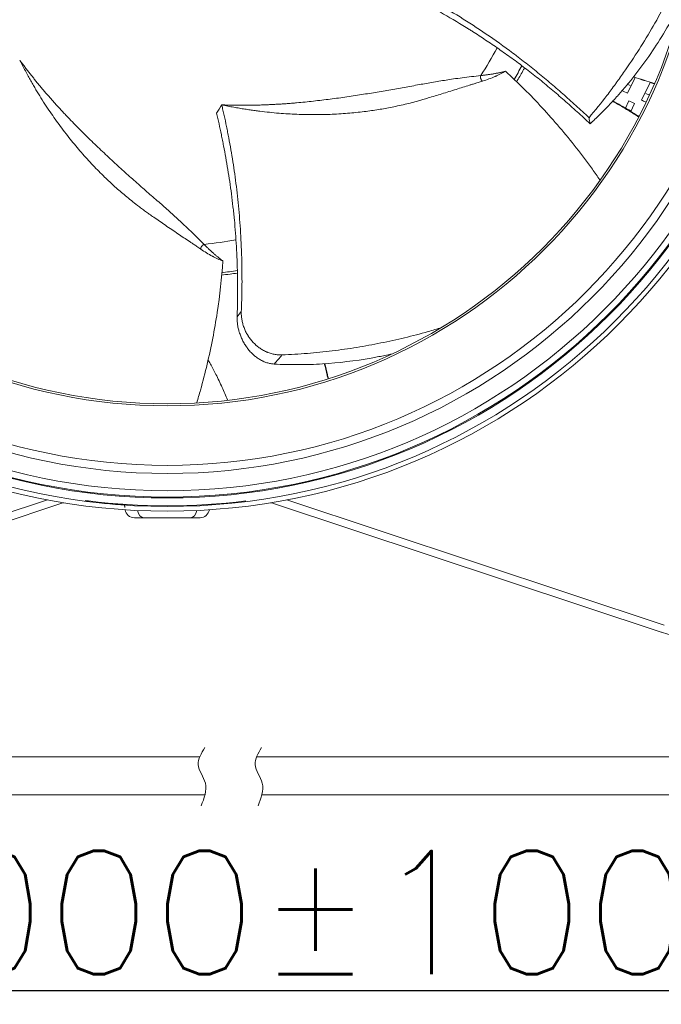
# Model space of a CAD drawing. Header units: inches. Extents: x 3114 to 4554, y 3227 to 4155.
# Tile 8 of 47: x 3535 to 3636, y 3598 to 3754. Entities that reach past the tile are written whole.
import ezdxf

# ---------------------------------------------------------------- set-up
doc = ezdxf.new("R2010")
doc.units = ezdxf.units.IN
doc.header["$MEASUREMENT"] = 0
doc.layers.add('1', color=3, linetype='Continuous', lineweight=15)
doc.layers.add('4标注线层', color=7, linetype='Continuous', lineweight=0)
for name, color, linetype, true_color in [('120', 7, 'Continuous', 0xffffff), ('150', 7, 'Continuous', 0xffffff), ('200', 7, 'Continuous', 0xffffff)]:
    doc.layers.add(name, color=color, linetype=linetype, true_color=true_color)
doc.styles.add('标题栏英文', font='romans.shx')
doc.dimstyles.new('200', dxfattribs={"dimscale": 1.3, "dimtxt": 15, "dimasz": 10, "dimexe": 1, "dimexo": 1, "dimgap": 2, "dimtad": 1, "dimdec": 0, "dimdsep": 46, "dimtxsty": '标题栏英文', "dimcen": 0, "dimclrd": 251, "dimclre": 251, "dimclrt": 251, "dimadec": 0, "dimazin": 0, "dimtp": 0.002, "dimtm": 0.002, "dimtfac": 1, "dimtdec": 0, "dimtmove": 0, "dimatfit": 3, "dimfxl": 1.25, "dimtzin": 0, "dimlwd": -1, "dimlwe": -1, "dimarcsym": 0})

# ---------------------------------------------------------------- blocks, each defined once
blk = doc.blocks.new('*D354')
at = {"layer": '4标注线层', "color": 251, "transparency": 16777216}
for p, q in [((3556.87, 3878.55), (3398.45, 3878.55)), ((3399.75, 3865.55), (3399.75, 3669.8)), ((3445.87, 3656.8), (3398.45, 3656.8))]:
    blk.add_line(p, q, dxfattribs=at)
at = {"layer": '4标注线层', "color": 251, "linetype": 'Continuous', "transparency": 16777216}
for points in [[(3397.58, 3865.55), (3401.91, 3865.55), (3399.75, 3878.55)], [(3397.58, 3669.8), (3401.91, 3669.8), (3399.75, 3656.8)]]:
    blk.add_solid(points, dxfattribs=at)
at = {"layer": 'Defpoints', "color": 0, "linetype": 'Continuous', "transparency": 16777216}
for p in [(3558.17, 3878.55), (3399.75, 3656.8), (3447.17, 3656.8)]:
    blk.add_point(p, dxfattribs=at)
at = {"layer": '4标注线层', "color": 251, "linetype": 'Continuous', "transparency": 16777216, "insert": (3387.4, 3773.56), "char_height": 19.5, "attachment_point": 5, "rotation": 90, "style": '标题栏英文'}
blk.add_mtext('222', dxfattribs=at)
blk = doc.blocks.new('*D355')
at = {"color": 251, "transparency": 16777216}
for p, q in [((3447.17, 3659.3), (3447.17, 3897.68)), ((3693.51, 3760.37), (3693.51, 3897.68)), ((3460.17, 3896.38), (3680.51, 3896.38))]:
    blk.add_line(p, q, dxfattribs=at)
for points in [[(3460.17, 3898.54), (3460.17, 3894.21), (3447.17, 3896.38)], [(3680.51, 3898.54), (3680.51, 3894.21), (3693.51, 3896.38)]]:
    blk.add_solid(points, dxfattribs=at)
at = {"layer": 'Defpoints', "color": 0, "transparency": 16777216}
for p in [(3693.51, 3896.38), (3693.51, 3759.07), (3447.17, 3658)]:
    blk.add_point(p, dxfattribs=at)
at = {"color": 251, "lineweight": 18, "transparency": 16777216, "insert": (3591.44, 3908.73), "char_height": 19.5, "attachment_point": 5, "style": '标题栏英文'}
blk.add_mtext('246', dxfattribs=at)
blk = doc.blocks.new('*D364')
at = {"color": 251, "transparency": 16777216}
for p, q in [((3714.87, 3641.26), (3714.87, 3599.28)), ((3470.9, 3627.94), (3470.9, 3599.28)), ((3483.9, 3600.58), (3701.87, 3600.58))]:
    blk.add_line(p, q, dxfattribs=at)
for points in [[(3483.9, 3602.75), (3483.9, 3598.41), (3470.9, 3600.58)], [(3701.87, 3602.75), (3701.87, 3598.41), (3714.87, 3600.58)]]:
    blk.add_solid(points, dxfattribs=at)
at = {"layer": 'Defpoints', "color": 0, "transparency": 16777216}
for p in [(3714.87, 3642.56), (3470.9, 3629.24), (3714.87, 3600.58)]:
    blk.add_point(p, dxfattribs=at)
at = {"color": 251, "lineweight": 18, "transparency": 16777216, "insert": (3573.27, 3612.93), "char_height": 19.5, "attachment_point": 5, "style": '标题栏英文'}
blk.add_mtext('1000%%P100', dxfattribs=at)

msp = doc.modelspace()

# ---------------------------------------------------------------- linework, layer by layer
at = {"lineweight": 18}
for p, q in [((3563.31, 3637.56), (3470.9, 3637.56)), ((3703.87, 3637.56), (3572.31, 3637.56)), ((3564.14, 3631.56), (3470.9, 3631.56)), ((3703.87, 3631.56), (3573.14, 3631.56))]:
    msp.add_line(p, q, dxfattribs=at)
for points in [[(3564.11, 3639.03), (3563.08, 3636.35), (3564.21, 3633.41), (3563.55, 3629.83)], [(3573.11, 3639.03), (3572.08, 3636.35), (3573.21, 3633.41), (3572.55, 3629.83)]]:
    msp.add_spline(points, degree=3, dxfattribs=at)
at = {"layer": '1', "color": 7, "linetype": 'Continuous', "lineweight": 0}
for p, q in [((3631.02, 3742.6), (3632.22, 3745.08)), ((3633.09, 3744.82), (3632.09, 3745.14)), ((3634.62, 3744.29), (3633.26, 3741.51)), ((3634.76, 3744.27), (3633.77, 3744.59)), ((3631.43, 3743.79), (3630.99, 3744.01)), ((3634.5, 3742.3), (3633.94, 3742.57)), ((3631.25, 3741.38), (3630.64, 3740.12)), ((3630.83, 3740.19), (3631.48, 3739.88)), ((3631.5, 3739.6), (3632.15, 3740.94))]:
    msp.add_line(p, q, dxfattribs=at)
for points, knots in [([(3632.22, 3745.08), (3632.22, 3745.08), (3632.22, 3745.09), (3632.21, 3745.09), (3632.21, 3745.1), (3632.2, 3745.1), (3632.2, 3745.1), (3632.2, 3745.1), (3632.19, 3745.1), (3632.18, 3745.11), (3632.17, 3745.12), (3632.14, 3745.13), (3632.13, 3745.13), (3632.11, 3745.14), (3632.1, 3745.14), (3632.09, 3745.14)], [0, 0, 0, 0, 0.254323, 0.254323, 0.381485, 0.381485, 0.445066, 0.445066, 0.508647, 0.508647, 0.76297, 0.76297, 0.890132, 0.890132, 1, 1, 1, 1]), ([(3633.09, 3744.82), (3633.09, 3744.82), (3633.09, 3744.82), (3633.11, 3744.81), (3633.14, 3744.8), (3633.17, 3744.79), (3633.19, 3744.78), (3633.22, 3744.77), (3633.23, 3744.77), (3633.27, 3744.75), (3633.3, 3744.74), (3633.35, 3744.73), (3633.36, 3744.72), (3633.4, 3744.71), (3633.41, 3744.71), (3633.46, 3744.69), (3633.49, 3744.68), (3633.53, 3744.67), (3633.53, 3744.67), (3633.55, 3744.66), (3633.57, 3744.65), (3633.61, 3744.64), (3633.64, 3744.63), (3633.67, 3744.62), (3633.68, 3744.62), (3633.72, 3744.61), (3633.74, 3744.6), (3633.77, 3744.59), (3633.77, 3744.59), (3633.77, 3744.59)], [0, 0, 0, 0, 0.006649, 0.006649, 0.129779, 0.129779, 0.191344, 0.191344, 0.252909, 0.252909, 0.376039, 0.376039, 0.437604, 0.437604, 0.499169, 0.499169, 0.622299, 0.622299, 0.653081, 0.653081, 0.683864, 0.745429, 0.806994, 0.806994, 0.868559, 0.868559, 0.991689, 0.991689, 1, 1, 1, 1]), ([(3634.62, 3744.29), (3634.62, 3744.3), (3634.63, 3744.3), (3634.64, 3744.3), (3634.64, 3744.3), (3634.65, 3744.3), (3634.66, 3744.3), (3634.67, 3744.29), (3634.69, 3744.29), (3634.73, 3744.28), (3634.75, 3744.27), (3634.79, 3744.26), (3634.81, 3744.25), (3634.85, 3744.24), (3634.87, 3744.23), (3634.89, 3744.22), (3634.91, 3744.22), (3634.95, 3744.2), (3634.98, 3744.19), (3635.03, 3744.18), (3635.04, 3744.17), (3635.07, 3744.16), (3635.09, 3744.16), (3635.14, 3744.14), (3635.17, 3744.13), (3635.21, 3744.12), (3635.21, 3744.12), (3635.23, 3744.11), (3635.23, 3744.11), (3635.23, 3744.11)], [0, 0, 0, 0, 0.106445, 0.106445, 0.159668, 0.159668, 0.212891, 0.212891, 0.319336, 0.319336, 0.425781, 0.425781, 0.532226, 0.532226, 0.585449, 0.585449, 0.638672, 0.638672, 0.745117, 0.745117, 0.798339, 0.798339, 0.851562, 0.851562, 0.958007, 0.958007, 0.984619, 0.984619, 1, 1, 1, 1]), ([(3630.72, 3740.28), (3630.72, 3740.28), (3630.72, 3740.27), (3630.72, 3740.26), (3630.73, 3740.26), (3630.73, 3740.25), (3630.74, 3740.25), (3630.75, 3740.23), (3630.77, 3740.23), (3630.79, 3740.21), (3630.8, 3740.21), (3630.82, 3740.2), (3630.82, 3740.19), (3630.83, 3740.19)], [0, 0, 0, 0, 0.252557, 0.252557, 0.378836, 0.378836, 0.505114, 0.505114, 0.757671, 0.757671, 0.88395, 0.88395, 1, 1, 1, 1])]:
    msp.add_open_spline(points, degree=3, knots=knots, dxfattribs=at)
for points in [[(3630.12, 3743.04), (3630.42, 3742.89), (3630.72, 3742.75), (3631.02, 3742.6)], [(3632.15, 3740.94), (3631.85, 3741.08), (3631.55, 3741.23), (3631.25, 3741.38)], [(3633.26, 3741.51), (3633.47, 3741.41), (3633.68, 3741.3), (3633.9, 3741.2)]]:
    msp.add_open_spline(points, degree=3, dxfattribs=at)
at = {"layer": '120', "color": 7, "linetype": 'Continuous', "lineweight": 0}
for radius in [101.05, 100.31, 98.95]:
    msp.add_circle((3558.17, 3777.5), radius, dxfattribs=at)
msp.add_arc((3558.17, 3777.5), 100.31, 264.0774, 266.0482, dxfattribs=at)
for points, knots in [([(3614.72, 3746.56), (3614.63, 3746.41), (3614.22, 3745.67), (3613.79, 3744.95), (3613.44, 3744.39), (3613.44, 3744.39)], [0, 0, 0, 0, 0.200434, 0.992734, 1, 1, 1, 1]), ([(3632.81, 3738.85), (3632.64, 3738.95), (3632.47, 3739.06), (3631.76, 3739.5), (3631.22, 3739.83), (3630.14, 3740.48), (3629.59, 3740.8), (3628.91, 3741.19), (3628.78, 3741.26), (3628.66, 3741.33)], [0, 0, 0, 0, 0.12338, 0.12338, 0.515999, 0.515999, 0.908618, 0.908618, 1, 1, 1, 1]), ([(3628.68, 3741.39), (3628.8, 3741.32), (3628.92, 3741.26), (3629.59, 3740.88), (3630.13, 3740.56), (3631.21, 3739.91), (3631.74, 3739.58), (3632.47, 3739.13), (3632.65, 3739.02), (3632.84, 3738.9)], [0, 0, 0, 0, 0.084624, 0.084624, 0.474145, 0.474145, 0.863667, 0.863667, 1, 1, 1, 1]), ([(3569.25, 3714.13), (3568.87, 3714.07), (3568.02, 3713.95), (3567.19, 3713.86), (3566.75, 3713.81)], [0, 0, 0, 0, 0.445061, 1, 1, 1, 1]), ([(3564.62, 3700.42), (3564.75, 3700.19), (3565.18, 3699.43), (3565.95, 3697.98), (3566.86, 3696.09), (3567.44, 3694.73), (3567.71, 3694.07)], [0, 0, 0, 0, 0.110496, 0.374305, 0.697051, 1, 1, 1, 1]), ([(3583.6, 3697.48), (3583.56, 3697.64), (3583.52, 3697.81), (3583.34, 3698.59), (3583.19, 3699.21), (3583.04, 3699.82), (3583.04, 3699.82), (3583.04, 3699.82)], [0, 0, 0, 0, 0.211966, 0.211966, 0.999213, 0.999213, 1, 1, 1, 1]), ([(3583.1, 3699.83), (3583.25, 3699.24), (3583.39, 3698.65), (3583.57, 3697.86), (3583.61, 3697.68), (3583.66, 3697.49)], [0, 0, 0, 0, 0.761335, 0.761335, 1, 1, 1, 1])]:
    msp.add_open_spline(points, degree=3, knots=knots, dxfattribs=at)
at = {"layer": '150', "color": 7, "linetype": 'Continuous', "lineweight": 0}
for radius, start, end in [(59.12, 327.0878, 332.0278), (63.92, 329.1963, 331.4238), (59.12, 275.6592, 280.6049), (63.92, 277.7612, 280)]:
    msp.add_arc((3558.17, 3777.5), radius, start, end, dxfattribs=at)
for points, knots in [([(3624.94, 3738.72), (3625.91, 3739.88), (3626.86, 3741.05), (3628.23, 3742.83), (3628.67, 3743.43), (3629.22, 3744.19), (3629.33, 3744.34), (3629.55, 3744.64), (3629.88, 3745.09), (3630.2, 3745.54), (3631.26, 3747.06), (3632.07, 3748.28), (3633.64, 3750.74), (3634.39, 3751.98), (3635.83, 3754.47), (3636.52, 3755.73), (3637.83, 3758.25), (3639.09, 3760.8), (3640.23, 3763.37), (3641.01, 3765.22), (3641.23, 3765.77), (3641.45, 3766.33)], [0, 0, 0, 0, 0.134698, 0.134698, 0.202047, 0.202047, 0.218885, 0.218885, 0.235722, 0.269397, 0.269397, 0.404095, 0.404095, 0.538793, 0.538793, 0.673491, 0.673491, 0.80819, 0.942888, 0.942888, 1, 1, 1, 1]), ([(3592.29, 3761.33), (3592.59, 3761.19), (3592.9, 3761.04), (3593.51, 3760.74), (3593.82, 3760.59), (3594.76, 3760.13), (3595.39, 3759.81), (3596.2, 3759.4), (3596.36, 3759.31), (3596.68, 3759.14), (3596.84, 3759.06), (3597.33, 3758.8), (3597.66, 3758.63), (3598.64, 3758.1), (3599.3, 3757.73), (3601.29, 3756.61), (3602.64, 3755.81), (3605.37, 3754.13), (3606.75, 3753.24), (3609.53, 3751.37), (3610.93, 3750.38), (3612.69, 3749.08), (3613.22, 3748.68), (3613.75, 3748.28), (3614.11, 3748.01), (3614.28, 3747.87), (3615.17, 3747.19), (3615.87, 3746.63), (3616.93, 3745.77), (3617.28, 3745.48), (3617.98, 3744.9), (3618.33, 3744.61), (3619.03, 3744.01), (3619.38, 3743.71), (3620.08, 3743.11), (3620.43, 3742.8), (3621.12, 3742.19), (3621.47, 3741.88), (3622.16, 3741.26), (3622.51, 3740.94), (3623.2, 3740.31), (3623.55, 3740), (3624.24, 3739.36), (3624.59, 3739.04), (3624.94, 3738.72)], [0, 0, 0, 0, 0.03125, 0.03125, 0.0625, 0.0625, 0.125, 0.125, 0.140625, 0.140625, 0.15625, 0.15625, 0.1875, 0.1875, 0.25, 0.25, 0.375, 0.375, 0.5, 0.5, 0.625, 0.625, 0.65625, 0.671875, 0.671875, 0.6875, 0.6875, 0.75, 0.75, 0.78125, 0.78125, 0.8125, 0.8125, 0.84375, 0.84375, 0.875, 0.875, 0.90625, 0.90625, 0.9375, 0.9375, 0.96875, 0.96875, 1, 1, 1, 1]), ([(3592.8, 3759.88), (3592.88, 3759.84), (3592.96, 3759.8), (3593.11, 3759.73), (3593.34, 3759.62), (3593.87, 3759.37), (3594.33, 3759.14), (3595.27, 3758.68), (3595.9, 3758.37), (3596.69, 3757.96), (3596.85, 3757.88), (3597.17, 3757.71), (3597.33, 3757.63), (3597.81, 3757.38), (3598.14, 3757.21), (3599.11, 3756.69), (3599.76, 3756.33), (3601.75, 3755.23), (3603.09, 3754.45), (3604.79, 3753.42), (3605.3, 3753.11), (3605.81, 3752.79), (3606.16, 3752.57), (3606.33, 3752.47), (3607.19, 3751.92), (3607.88, 3751.47), (3609.26, 3750.55), (3609.95, 3750.08), (3611.33, 3749.12), (3612.03, 3748.63), (3613.41, 3747.62), (3614.1, 3747.1), (3615.49, 3746.04), (3616.18, 3745.5), (3617.22, 3744.67), (3617.56, 3744.39), (3618.25, 3743.82), (3618.6, 3743.53), (3619.28, 3742.95), (3619.63, 3742.66), (3620.32, 3742.07), (3620.66, 3741.77), (3621.35, 3741.17), (3621.69, 3740.87), (3622.38, 3740.26), (3622.72, 3739.95), (3623.4, 3739.33), (3623.75, 3739.02), (3624.43, 3738.4), (3624.77, 3738.08), (3625.12, 3737.77)], [0, 0, 0, 0, 0.007812, 0.007812, 0.015625, 0.03125, 0.0625, 0.0625, 0.125, 0.125, 0.140625, 0.140625, 0.15625, 0.15625, 0.1875, 0.1875, 0.25, 0.25, 0.375, 0.375, 0.40625, 0.421875, 0.421875, 0.4375, 0.4375, 0.5, 0.5, 0.5625, 0.5625, 0.625, 0.625, 0.6875, 0.6875, 0.75, 0.75, 0.78125, 0.78125, 0.8125, 0.8125, 0.84375, 0.84375, 0.875, 0.875, 0.90625, 0.90625, 0.9375, 0.9375, 0.96875, 0.96875, 1, 1, 1, 1]), ([(3639.81, 3757.61), (3639.74, 3757.48), (3639.67, 3757.34), (3639.44, 3756.88), (3639.27, 3756.56), (3638.94, 3755.92), (3638.77, 3755.6), (3638.43, 3754.96), (3638.26, 3754.65), (3637.38, 3753.07), (3636.64, 3751.84), (3635.11, 3749.44), (3634.3, 3748.27), (3632.63, 3745.98), (3631.76, 3744.87), (3630.64, 3743.53), (3630.41, 3743.26), (3630.07, 3742.86), (3629.95, 3742.73), (3629.72, 3742.46), (3629.6, 3742.33), (3629.02, 3741.68), (3628.55, 3741.17), (3627.59, 3740.16), (3627.1, 3739.67), (3626.12, 3738.7), (3625.62, 3738.23), (3625.12, 3737.77)], [0, 0, 0, 0, 0.017975, 0.017975, 0.060672, 0.060672, 0.103369, 0.103369, 0.146065, 0.146065, 0.316852, 0.316852, 0.487639, 0.487639, 0.658426, 0.658426, 0.701123, 0.701123, 0.722471, 0.722471, 0.74382, 0.74382, 0.829213, 0.829213, 0.914607, 0.914607, 1, 1, 1, 1]), ([(3534.82, 3747.84), (3534.95, 3747.66), (3535.22, 3747.3), (3535.61, 3746.77), (3536.02, 3746.25), (3536.42, 3745.73), (3536.83, 3745.21), (3537.24, 3744.69), (3537.66, 3744.18), (3538.08, 3743.68), (3538.5, 3743.17), (3538.93, 3742.67), (3539.36, 3742.18), (3539.79, 3741.68), (3540.23, 3741.19), (3540.67, 3740.7), (3541.11, 3740.22), (3541.55, 3739.74), (3542, 3739.26), (3542.93, 3738.28), (3544.34, 3736.83), (3546.25, 3734.95), (3548.19, 3733.11), (3550.1, 3731.33), (3552, 3729.62), (3553.53, 3728.26), (3554.75, 3727.18), (3555.67, 3726.37), (3556.58, 3725.59), (3557.77, 3724.56), (3559.21, 3723.28), (3560.68, 3721.92), (3561.93, 3720.73), (3562.97, 3719.71), (3563.66, 3719.02), (3564, 3718.67)], [0, 0, 0, 0, 0.013424, 0.02689, 0.040403, 0.053965, 0.067579, 0.081247, 0.094971, 0.108755, 0.122601, 0.136511, 0.150488, 0.164533, 0.17865, 0.192839, 0.207103, 0.221445, 0.235865, 0.250366, 0.310518, 0.372001, 0.434907, 0.499314, 0.560487, 0.623628, 0.654341, 0.685828, 0.718523, 0.748274, 0.810089, 0.874226, 0.914818, 0.956737, 1, 1, 1, 1]), ([(3563.47, 3717.92), (3563.37, 3717.99), (3563.08, 3718.19), (3562.62, 3718.5), (3562.13, 3718.83), (3561.23, 3719.43), (3559.85, 3720.37), (3557.96, 3721.64), (3556.43, 3722.69), (3555.38, 3723.43), (3554.73, 3723.89), (3554.11, 3724.35), (3553.03, 3725.16), (3551.63, 3726.28), (3549.89, 3727.78), (3548.18, 3729.38), (3546.4, 3731.18), (3544.59, 3733.18), (3542.79, 3735.34), (3541.08, 3737.56), (3539.4, 3739.96), (3538.19, 3741.83), (3537.39, 3743.16), (3536.99, 3743.84), (3536.57, 3744.56), (3536.15, 3745.32), (3535.71, 3746.12), (3535.27, 3746.96), (3534.97, 3747.54), (3534.82, 3747.84)], [0, 0, 0, 0, 0.010892, 0.031149, 0.048308, 0.062162, 0.124274, 0.189736, 0.248731, 0.271277, 0.289346, 0.310026, 0.330122, 0.391324, 0.444535, 0.498624, 0.559725, 0.62407, 0.685184, 0.749653, 0.810149, 0.875111, 0.890837, 0.907272, 0.924414, 0.942259, 0.960806, 0.980053, 1, 1, 1, 1]), ([(3607.8, 3745.38), (3607.89, 3745.39), (3608.07, 3745.41), (3608.34, 3745.44), (3608.61, 3745.48), (3608.87, 3745.51), (3609.13, 3745.55), (3609.38, 3745.59), (3609.64, 3745.63), (3609.88, 3745.67), (3610.13, 3745.72), (3610.37, 3745.76), (3610.6, 3745.81), (3610.83, 3745.86), (3611.06, 3745.91), (3611.28, 3745.96), (3611.5, 3746.02), (3611.64, 3746.05), (3611.71, 3746.07)], [0, 0, 0, 0, 0.061245, 0.122659, 0.184239, 0.245988, 0.307903, 0.369986, 0.432236, 0.494652, 0.557236, 0.619986, 0.682904, 0.745989, 0.80924, 0.872659, 0.936246, 1, 1, 1, 1]), ([(3611.71, 3746.07), (3611.46, 3745.92), (3611.2, 3745.78), (3610.78, 3745.57), (3610.57, 3745.46), (3610.31, 3745.34), (3610.18, 3745.28), (3610.11, 3745.26), (3610.09, 3745.24), (3610.07, 3745.23), (3610.06, 3745.23), (3609.44, 3744.97), (3608.78, 3744.72), (3608.06, 3744.5)], [0, 0, 0, 0, 0.25, 0.25, 0.375, 0.4375, 0.46875, 0.484375, 0.492188, 0.492188, 0.5, 0.5, 1, 1, 1, 1]), ([(3626.64, 3728.9), (3626.25, 3729.46), (3625.86, 3730.02), (3624.64, 3731.72), (3623.79, 3732.85), (3622.06, 3735.05), (3621.18, 3736.13), (3619.38, 3738.24), (3618.46, 3739.28), (3615.66, 3742.31), (3613.72, 3744.23), (3611.71, 3746.07)], [0, 0, 0, 0, 0.087446, 0.087446, 0.269956, 0.269956, 0.452467, 0.452467, 0.634978, 0.634978, 1, 1, 1, 1]), ([(3566.8, 3740.75), (3567.02, 3740.74), (3567.47, 3740.72), (3568.13, 3740.7), (3568.79, 3740.69), (3569.45, 3740.68), (3570.11, 3740.68), (3570.77, 3740.68), (3571.43, 3740.69), (3572.09, 3740.7), (3572.75, 3740.72), (3573.4, 3740.74), (3574.06, 3740.77), (3574.71, 3740.8), (3575.37, 3740.83), (3576.02, 3740.87), (3576.68, 3740.91), (3577.33, 3740.96), (3577.99, 3741.01), (3579.33, 3741.13), (3581.34, 3741.33), (3584, 3741.65), (3586.65, 3742.01), (3589.23, 3742.41), (3591.75, 3742.82), (3593.77, 3743.17), (3595.38, 3743.45), (3596.59, 3743.67), (3597.77, 3743.89), (3599.31, 3744.17), (3601.21, 3744.5), (3603.19, 3744.81), (3604.9, 3745.04), (3606.35, 3745.22), (3607.31, 3745.32), (3607.8, 3745.38)], [0, 0, 0, 0, 0.013424, 0.02689, 0.040403, 0.053965, 0.067579, 0.081247, 0.094971, 0.108755, 0.122601, 0.136511, 0.150488, 0.164533, 0.17865, 0.192839, 0.207103, 0.221445, 0.235865, 0.250366, 0.310518, 0.372001, 0.434907, 0.499314, 0.560487, 0.623628, 0.654341, 0.685828, 0.718523, 0.748274, 0.810089, 0.874226, 0.914818, 0.956737, 1, 1, 1, 1]), ([(3608.06, 3744.5), (3607.94, 3744.46), (3607.6, 3744.36), (3607.07, 3744.19), (3606.51, 3744.01), (3605.48, 3743.69), (3603.88, 3743.19), (3601.71, 3742.51), (3599.94, 3741.97), (3598.7, 3741.6), (3597.94, 3741.38), (3597.19, 3741.18), (3595.89, 3740.85), (3594.13, 3740.45), (3591.88, 3740.03), (3589.57, 3739.69), (3587.04, 3739.42), (3584.35, 3739.24), (3581.54, 3739.18), (3578.74, 3739.24), (3575.81, 3739.41), (3573.6, 3739.64), (3572.06, 3739.84), (3571.28, 3739.95), (3570.46, 3740.07), (3569.6, 3740.22), (3568.7, 3740.37), (3567.77, 3740.55), (3567.13, 3740.68), (3566.8, 3740.75)], [0, 0, 0, 0, 0.010892, 0.031149, 0.048308, 0.062162, 0.124274, 0.189736, 0.248731, 0.271277, 0.289346, 0.310026, 0.330122, 0.391324, 0.444535, 0.498624, 0.559725, 0.62407, 0.685184, 0.749653, 0.810149, 0.875111, 0.890837, 0.907272, 0.924414, 0.942259, 0.960806, 0.980053, 1, 1, 1, 1]), ([(3565.99, 3739.43), (3566.02, 3739.3), (3566.05, 3739.16), (3566.12, 3738.88), (3566.21, 3738.46), (3566.44, 3737.48), (3566.62, 3736.61), (3566.8, 3735.73), (3566.86, 3735.44), (3566.98, 3734.84), (3567.04, 3734.54), (3567.22, 3733.64), (3567.33, 3733.03), (3567.66, 3731.18), (3567.87, 3729.91), (3568.16, 3727.96), (3568.25, 3727.31), (3568.42, 3725.98), (3568.51, 3725.3), (3568.6, 3724.45), (3568.62, 3724.28), (3568.66, 3723.94), (3568.71, 3723.43), (3568.77, 3722.91), (3568.87, 3721.87), (3568.93, 3721.17), (3569.09, 3719.06), (3569.17, 3717.63), (3569.26, 3715.46), (3569.28, 3714.72), (3569.31, 3713.25), (3569.32, 3712.51), (3569.32, 3711.39), (3569.32, 3711.02), (3569.31, 3710.27), (3569.31, 3709.89), (3569.29, 3708.76), (3569.26, 3708), (3569.24, 3707.23)], [0, 0, 0, 0, 0.015625, 0.015625, 0.03125, 0.0625, 0.125, 0.125, 0.15625, 0.15625, 0.1875, 0.1875, 0.25, 0.25, 0.375, 0.375, 0.4375, 0.4375, 0.5, 0.5, 0.515625, 0.515625, 0.53125, 0.5625, 0.5625, 0.625, 0.625, 0.75, 0.75, 0.8125, 0.8125, 0.875, 0.875, 0.90625, 0.90625, 0.9375, 0.9375, 1, 1, 1, 1]), ([(3566.8, 3740.75), (3566.87, 3740.47), (3566.93, 3740.19), (3567.06, 3739.63), (3567.25, 3738.78), (3567.44, 3737.91), (3567.62, 3737.02), (3567.68, 3736.72), (3567.8, 3736.12), (3567.86, 3735.82), (3568.03, 3734.9), (3568.14, 3734.28), (3568.47, 3732.4), (3568.67, 3731.12), (3569.04, 3728.5), (3569.2, 3727.16), (3569.49, 3724.42), (3569.62, 3723.02), (3569.82, 3720.16), (3569.89, 3718.71), (3569.95, 3716.85), (3569.97, 3716.48), (3569.98, 3715.73), (3569.99, 3715.35), (3570.01, 3714.22), (3570.01, 3713.46), (3570.01, 3712.31), (3570, 3711.93), (3569.99, 3711.16), (3569.99, 3710.78), (3569.96, 3709.62), (3569.93, 3708.84), (3569.9, 3708.07)], [0, 0, 0, 0, 0.03125, 0.03125, 0.0625, 0.125, 0.125, 0.15625, 0.15625, 0.1875, 0.1875, 0.25, 0.25, 0.375, 0.375, 0.5, 0.5, 0.625, 0.625, 0.75, 0.75, 0.78125, 0.78125, 0.8125, 0.8125, 0.875, 0.875, 0.90625, 0.90625, 0.9375, 0.9375, 1, 1, 1, 1]), ([(3566.98, 3716.05), (3566.71, 3716.15), (3566.44, 3716.26), (3566.01, 3716.45), (3565.8, 3716.56), (3565.54, 3716.68), (3565.41, 3716.75), (3565.35, 3716.78), (3565.32, 3716.8), (3565.3, 3716.81), (3565.3, 3716.81), (3564.71, 3717.13), (3564.1, 3717.5), (3563.47, 3717.92)], [0, 0, 0, 0, 0.25, 0.25, 0.375, 0.4375, 0.46875, 0.484375, 0.492188, 0.492188, 0.5, 0.5, 1, 1, 1, 1]), ([(3564, 3718.67), (3564.07, 3718.6), (3564.2, 3718.47), (3564.39, 3718.29), (3564.58, 3718.1), (3564.78, 3717.92), (3564.97, 3717.74), (3565.16, 3717.56), (3565.35, 3717.39), (3565.53, 3717.23), (3565.72, 3717.06), (3565.91, 3716.91), (3566.09, 3716.75), (3566.27, 3716.6), (3566.45, 3716.46), (3566.63, 3716.31), (3566.81, 3716.18), (3566.93, 3716.09), (3566.98, 3716.05)], [0, 0, 0, 0, 0.061245, 0.122659, 0.184239, 0.245988, 0.307903, 0.369986, 0.432236, 0.494652, 0.557236, 0.619986, 0.682904, 0.745989, 0.80924, 0.872659, 0.936246, 1, 1, 1, 1]), ([(3562.85, 3693.6), (3563.05, 3694.28), (3563.25, 3694.95), (3563.82, 3696.99), (3564.17, 3698.36), (3564.82, 3701.08), (3565.11, 3702.45), (3565.64, 3705.17), (3565.88, 3706.53), (3566.5, 3710.61), (3566.8, 3713.33), (3566.98, 3716.05)], [0, 0, 0, 0, 0.090061, 0.090061, 0.272049, 0.272049, 0.454037, 0.454037, 0.636024, 0.636024, 1, 1, 1, 1]), ([(3575.11, 3699.73), (3574.91, 3699.74), (3574.72, 3699.77), (3574.33, 3699.84), (3573.95, 3699.93), (3573.57, 3700.08), (3573.33, 3700.19), (3573.28, 3700.21), (3573.19, 3700.26), (3573.05, 3700.33), (3572.92, 3700.4), (3572.65, 3700.56), (3572.47, 3700.68), (3572.13, 3700.93), (3571.96, 3701.07), (3571.76, 3701.26), (3571.72, 3701.29), (3571.64, 3701.37), (3571.52, 3701.48), (3571.4, 3701.6), (3571.18, 3701.85), (3571.04, 3702.02), (3570.77, 3702.37), (3570.64, 3702.56), (3570.48, 3702.8), (3570.45, 3702.85), (3570.39, 3702.95), (3570.31, 3703.09), (3570.22, 3703.24), (3570.06, 3703.55), (3569.97, 3703.75), (3569.79, 3704.17), (3569.71, 3704.39), (3569.62, 3704.66), (3569.6, 3704.71), (3569.56, 3704.82), (3569.55, 3704.88), (3569.5, 3705.04), (3569.47, 3705.15), (3569.39, 3705.48), (3569.35, 3705.7), (3569.28, 3706.14), (3569.26, 3706.36), (3569.24, 3706.69), (3569.23, 3706.8), (3569.23, 3706.96), (3569.23, 3707.01), (3569.23, 3707.12), (3569.23, 3707.18), (3569.24, 3707.23)], [0, 0, 0, 0, 0.0625, 0.0625, 0.125, 0.1875, 0.1875, 0.203125, 0.203125, 0.21875, 0.25, 0.25, 0.3125, 0.3125, 0.375, 0.375, 0.390625, 0.390625, 0.40625, 0.4375, 0.4375, 0.5, 0.5, 0.5625, 0.5625, 0.578125, 0.578125, 0.59375, 0.625, 0.625, 0.6875, 0.6875, 0.75, 0.75, 0.765625, 0.765625, 0.78125, 0.78125, 0.8125, 0.8125, 0.875, 0.875, 0.9375, 0.9375, 0.96875, 0.96875, 0.984375, 0.984375, 1, 1, 1, 1]), ([(3569.9, 3708.07), (3569.89, 3707.85), (3569.9, 3707.64), (3569.92, 3707.21), (3569.95, 3707), (3570.02, 3706.57), (3570.06, 3706.35), (3570.14, 3706.08), (3570.15, 3706.03), (3570.18, 3705.92), (3570.23, 3705.76), (3570.29, 3705.61), (3570.41, 3705.29), (3570.49, 3705.09), (3570.69, 3704.69), (3570.8, 3704.49), (3570.95, 3704.25), (3570.98, 3704.2), (3571.04, 3704.1), (3571.13, 3703.96), (3571.23, 3703.82), (3571.43, 3703.55), (3571.58, 3703.38), (3571.88, 3703.05), (3572.04, 3702.89), (3572.25, 3702.71), (3572.29, 3702.67), (3572.38, 3702.6), (3572.51, 3702.49), (3572.64, 3702.39), (3572.91, 3702.19), (3573.09, 3702.07), (3573.47, 3701.85), (3573.67, 3701.75), (3573.92, 3701.64), (3573.97, 3701.62), (3574.07, 3701.58), (3574.12, 3701.56), (3574.27, 3701.5), (3574.37, 3701.46), (3574.68, 3701.37), (3574.89, 3701.31), (3575.3, 3701.23), (3575.51, 3701.2), (3575.82, 3701.18), (3575.93, 3701.17), (3576.14, 3701.17), (3576.24, 3701.17), (3576.34, 3701.17)], [0, 0, 0, 0, 0.0625, 0.0625, 0.125, 0.125, 0.1875, 0.1875, 0.203125, 0.203125, 0.21875, 0.25, 0.25, 0.3125, 0.3125, 0.375, 0.375, 0.390625, 0.390625, 0.40625, 0.4375, 0.4375, 0.5, 0.5, 0.5625, 0.5625, 0.578125, 0.578125, 0.59375, 0.625, 0.625, 0.6875, 0.6875, 0.75, 0.75, 0.765625, 0.765625, 0.78125, 0.78125, 0.8125, 0.8125, 0.875, 0.875, 0.9375, 0.9375, 0.96875, 0.96875, 1, 1, 1, 1]), ([(3576.34, 3701.17), (3577.69, 3701.23), (3579.03, 3701.31), (3581.68, 3701.53), (3582.99, 3701.66), (3585.6, 3701.98), (3586.89, 3702.16), (3589.46, 3702.58), (3590.73, 3702.81), (3593.25, 3703.32), (3594.51, 3703.59), (3596.99, 3704.19), (3598.23, 3704.52), (3600.18, 3705.07), (3600.9, 3705.28), (3601.62, 3705.5)], [0, 0, 0, 0, 0.151682, 0.151682, 0.303364, 0.303364, 0.455045, 0.455045, 0.606727, 0.606727, 0.758409, 0.758409, 0.910091, 0.910091, 1, 1, 1, 1]), ([(3593.69, 3701.31), (3593.58, 3701.29), (3593.31, 3701.23), (3593.04, 3701.17), (3592.72, 3701.11), (3592.56, 3701.08), (3592.08, 3700.98), (3591.75, 3700.92), (3591.11, 3700.8), (3590.79, 3700.74), (3587.9, 3700.23), (3585.32, 3699.92), (3581.48, 3699.68), (3580.2, 3699.64), (3577.65, 3699.63), (3576.38, 3699.66), (3575.11, 3699.73)], [0, 0, 0, 0, 0.017834, 0.043681, 0.043681, 0.069527, 0.069527, 0.12122, 0.12122, 0.172913, 0.172913, 0.586456, 0.586456, 0.793228, 0.793228, 1, 1, 1, 1])]:
    msp.add_open_spline(points, degree=3, knots=knots, dxfattribs=at)
for points in [[(3608.06, 3744.5), (3607.64, 3744.83), (3607.8, 3745.38)], [(3563.47, 3717.92), (3563.48, 3718.46), (3564, 3718.67)]]:
    msp.add_rational_spline(points, [1, 0.743487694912, 1], degree=2, dxfattribs=at)
for points in [[(3566.8, 3740.75), (3566.53, 3740.31), (3566.26, 3739.87), (3565.99, 3739.43)], [(3625.12, 3737.77), (3625.06, 3738.08), (3625, 3738.4), (3624.94, 3738.72)], [(3569.24, 3707.23), (3569.46, 3707.51), (3569.68, 3707.79), (3569.9, 3708.07)], [(3576.34, 3701.17), (3575.93, 3700.69), (3575.52, 3700.21), (3575.11, 3699.73)]]:
    msp.add_open_spline(points, degree=3, dxfattribs=at)
at = {"layer": '200', "color": 7, "linetype": 'Continuous', "lineweight": 0}
for p, q in [((3539.22, 3678.24), (3479.51, 3658.4)), ((3479.97, 3657.29), (3541.2, 3677.62)), ((3575.15, 3677.62), (3636.38, 3657.29)), ((3636.83, 3658.4), (3577.13, 3678.24)), ((3554.51, 3675.42), (3552.97, 3675.42)), ((3561.84, 3675.42), (3563.37, 3675.42))]:
    msp.add_line(p, q, dxfattribs=at)
for radius in [98.81, 97.81, 95.08, 93.8, 84.38, 84.05]:
    msp.add_circle((3558.17, 3777.5), radius, dxfattribs=at)
for centre, radius, start, end in [((3544.44, 3667.85), 10.3, 82.9273, 85.8882), ((3558.17, 3778.5), 101.2, 262.9273, 277.0727), ((3571.9, 3667.85), 10.3, 71.6334, 74.819), ((3552.97, 3676.92), 1.5, 190.0125, 270), ((3563.37, 3676.92), 1.5, 270, 349.9875)]:
    msp.add_arc(centre, radius, start, end, dxfattribs=at)
for centre, major_axis, ratio, start_param, end_param in [((3544.44, 3667.85), (10.3, 0), 1, 1.835754, 1.891353), ((3554.51, 3676.92), (0, 1.5), 0.704756, 1.821952, 3.141593), ((3561.84, 3676.92), (0, -1.5), 0.704756, 0, 1.319641), ((3639.44, 3666.5), (9.7, 0), 1, 4.391832, 4.540804)]:
    msp.add_ellipse(centre, major_axis=major_axis, ratio=ratio, start_param=start_param, end_param=end_param, dxfattribs=at)
for points, knots in [([(3551.01, 3677.55), (3551.08, 3677.55), (3551.19, 3677.52), (3551.35, 3677.4), (3551.45, 3677.24), (3551.47, 3677.11), (3551.47, 3677.05)], [0, 0, 0, 0, 0.243246, 0.501225, 0.758588, 1, 1, 1, 1]), ([(3561.84, 3675.42), (3561.59, 3675.42), (3561.33, 3675.42), (3560.91, 3675.42), (3560.77, 3675.42), (3560.54, 3675.42), (3560.47, 3675.42), (3560.31, 3675.42), (3560.23, 3675.42), (3559.84, 3675.42), (3559.52, 3675.42), (3559.1, 3675.42), (3559.02, 3675.42), (3558.85, 3675.42), (3558.77, 3675.42), (3558.51, 3675.42), (3558.34, 3675.42), (3557.84, 3675.42), (3557.5, 3675.42), (3557.08, 3675.42), (3557, 3675.42), (3556.84, 3675.42), (3556.75, 3675.42), (3556.51, 3675.42), (3556.19, 3675.42), (3555.89, 3675.42), (3555.66, 3675.42), (3555.59, 3675.42), (3555.44, 3675.42), (3555.37, 3675.42), (3555.01, 3675.42), (3554.75, 3675.42), (3554.51, 3675.42)], [0, 0, 0, 0, 0.125, 0.125, 0.1875, 0.1875, 0.21875, 0.21875, 0.25, 0.25, 0.375, 0.375, 0.40625, 0.40625, 0.4375, 0.4375, 0.5, 0.5, 0.625, 0.625, 0.65625, 0.65625, 0.6875, 0.6875, 0.75, 0.8125, 0.8125, 0.84375, 0.84375, 0.875, 0.875, 1, 1, 1, 1])]:
    msp.add_open_spline(points, degree=3, knots=knots, dxfattribs=at)

# ---------------------------------------------------------------- dimensions: what is measured, and where the dimension line sits
at = {"lineweight": 18}
dim = msp.add_linear_dim(base=(3693.51, 3896.38), p1=(3447.17, 3658), p2=(3693.51, 3759.07), dimstyle='200', dxfattribs=at)
dim.commit()
dim.dimension.update_dxf_attribs({"geometry": '*D355', "text_midpoint": (3591.44, 3896.38), "dimtype": 160})
dim = msp.add_linear_dim(base=(3714.87, 3600.58), p1=(3470.9, 3629.24), p2=(3714.87, 3642.56), text='1000%%P100', dimstyle='200', dxfattribs=at)
dim.commit()
dim.dimension.update_dxf_attribs({"geometry": '*D364', "text_midpoint": (3573.27, 3600.58), "dimtype": 160})
at = {"layer": '4标注线层', "color": 0, "linetype": 'Continuous'}
dim = msp.add_linear_dim(base=(3399.75, 3656.8), p1=(3558.17, 3878.55), p2=(3447.17, 3656.8), angle=90, dimstyle='200', dxfattribs=at)
dim.commit()
dim.dimension.update_dxf_attribs({"geometry": '*D354', "text_midpoint": (3399.75, 3773.56), "dimtype": 160})

doc.saveas('drawing.dxf')
